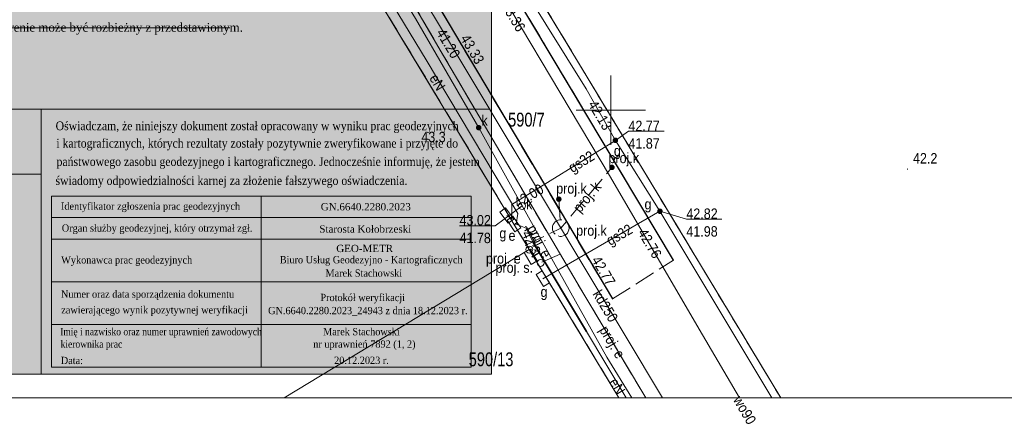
# Model space of a CAD drawing. Header units: metres. Extents: x 5542169 to 5542475, y 5991277 to 5991454.
# Tile 2 of 14: x 5542207 to 5542278, y 5991277 to 5991307. Entities that reach past the tile are written whole.
import ezdxf

# ---------------------------------------------------------------- set-up
doc = ezdxf.new("R2010")
doc.units = ezdxf.units.M
doc.header["$MEASUREMENT"] = 0
doc.linetypes.add('217-500', pattern=[2, -0.5, 1.5])
doc.layers.get('0').update_dxf_attribs({"lineweight": 18})
for name, color, linetype, lineweight in [('!RAMKA', 7, 'Continuous', 25), ('202-punkt graniczny', 7, 'Continuous', 18), ('211-numer działki ewidencyjnej', 7, 'Continuous', 18), ('217-kontur klasyfikacyjny', 3, '217-500', 18), ('218-kontur użytku gruntowego', 3, '217-500', 18), ('219-działka ewidencyjna', 7, 'Continuous', 18), ('arkusz mapy', 7, 'Continuous', 18), ('jezdnia', 7, '217-500', 18), ('kanalizacyjne urządzenie techniczne', 14, 'Continuous', 18), ('kanalizacyjne urządzenie techniczne - ob. projektowany', 14, '217-500', 18), ('kanalizacyjne urządzenie techniczne - ob. projektowany-Atr17', 14, 'Continuous', 18), ('kanalizacyjne urządzenie techniczne-Atr17', 14, 'Continuous', 18), ('krawężnik', 7, 'Continuous', 25), ('metryka', 7, 'Continuous', 18), ('obudowa ochronna przewodu', 7, 'Continuous', 35), ('pikieta naturalna', 7, 'Continuous', 18), ('pikieta naturalna-Atr2', 7, 'Continuous', 18), ('pikieta sztuczna', 7, 'Continuous', 18), ('pikieta sztuczna-Atr2', 7, 'Continuous', 18), ('przewód elektroenergetyczny podziemny', 1, 'Continuous', 18), ('przewód elektroenergetyczny podziemny - ob. projektowany', 1, '217-500', 18), ('przewód elektroenergetyczny podziemny - ob. projektowany-Atr1', 1, 'Continuous', 18), ('przewód elektroenergetyczny podziemny-Atr1', 1, 'Continuous', 18), ('przewód gazowy', 2, 'Continuous', 18), ('przewód gazowy-Atr1', 2, 'Continuous', 18), ('przewód kanalizacyjny', 14, 'Continuous', 18), ('przewód kanalizacyjny - ob. projektowany', 14, '217-500', 18), ('przewód kanalizacyjny - ob. projektowany-Atr1', 14, 'Continuous', 18), ('przewód kanalizacyjny-Atr1', 14, 'Continuous', 18), ('przewód specjalny - ob. projektowany', 7, 'Continuous', 18), ('przewód wodociągowy', 5, 'Continuous', 18), ('przewód wodociągowy-Atr1', 5, 'Continuous', 18), ('Ramka', 7, 'Continuous', 18), ('rzedna', 7, 'Continuous', 18), ('rzedna-Atr2', 7, 'Continuous', 18), ('rzedna-Atr3', 7, 'Continuous', 18), ('studnia kanalizacyjna', 14, 'Continuous', 18), ('studnia kanalizacyjna-Atr17', 14, 'Continuous', 18), ('szafa elektroenergetyczna lub kontener', 1, 'Continuous', 18), ('szafa elektroenergetyczna lub kontener - ob. projektowany', 1, '217-500', 18), ('szafa elektroenergetyczna lub kontener - ob. projektowany-Atr17', 1, 'Continuous', 18), ('szafa elektroenergetyczna lub kontener-Atr17', 1, 'Continuous', 18), ('szafa gazowa lub kontener', 2, 'Continuous', 18), ('szafa gazowa lub kontener-Atr17', 2, 'Continuous', 18), ('słup przewodów napowietrznych - ob. projektowany', 7, 'Continuous', 18), ('słup przewodów napowietrznych - ob. projektowany-Atr17', 7, 'Continuous', 18), ('zasuwa lub zawór', 7, 'Continuous', 18), ('zasuwa lub zawór-Atr17', 7, 'Continuous', 18)]:
    doc.layers.add(name, color=color, linetype=linetype, lineweight=lineweight)
doc.styles.get("Standard").update_dxf_attribs({"font": 'Working1250.shx', "width": 0.75})
doc.styles.add('Style-Times New Roman', font='times.ttf')

# ---------------------------------------------------------------- blocks, each defined once
blk = doc.blocks.new('202')
at = {"color": 0, "linetype": 'ByBlock', "lineweight": -2, "ltscale": 10}
blk.add_circle((0, 0), 2.5, dxfattribs=at)
blk = doc.blocks.new('US20')
at = {"color": 0, "linetype": 'ByBlock', "lineweight": -2, "ltscale": 10}
for p, q in [((-5, -2.5), (-5, 2.5)), ((-5, 2.5), (5, 2.5)), ((5, -2.5), (5, 2.5)), ((-5, -2.5), (5, -2.5))]:
    blk.add_line(p, q, dxfattribs=at)
blk = doc.blocks.new('PW01')
at = {"linetype": 'ByBlock', "lineweight": -2, "ltscale": 10}
h = blk.add_hatch(color=0, dxfattribs=at)
edge = h.paths.add_edge_path()
edge.add_arc((0, 0), 0.45, 0, 360)
blk = doc.blocks.new('US18')
at = {"color": 0, "linetype": 'ByBlock', "lineweight": -2, "ltscale": 10}
for p, q in [((-5, -2.5), (-5, 2.5)), ((-5, 2.5), (5, 2.5)), ((5, -2.5), (5, 2.5)), ((-5, -2.5), (5, -2.5))]:
    blk.add_line(p, q, dxfattribs=at)
blk = doc.blocks.new('US25')
at = {"linetype": 'ByBlock', "lineweight": -2, "ltscale": 10}
h = blk.add_hatch(color=0, dxfattribs=at)
edge = h.paths.add_edge_path()
edge.add_arc((0, 0), 2, 0, 360)
blk = doc.blocks.new('US15')
at = {"color": 0, "linetype": 'ByBlock', "lineweight": -2, "ltscale": 10}
blk.add_circle((0, 0), 2.5, dxfattribs=at)
blk = doc.blocks.new('karta gościno')
at = {"layer": '!RAMKA'}
blk.add_hatch(color=255, dxfattribs=at).paths.add_polyline_path([(11.758, 196.523), (-51, 196.523), (-51, 107), (11.758, 107)])
at = {"layer": 'metryka', "color": 251, "linetype": 'Continuous', "lineweight": 18}
blk.add_line((-49.962, 131.936), (-7.121, 131.936), dxfattribs=at)
at = {"layer": 'metryka', "color": 251, "linetype": 'Continuous'}
for p, q in [((-51, 121.4), (-20.731, 121.4)), ((-4.846, 119.809), (-4.846, 107.489)), ((10.288, 118.269), (-19.981, 118.269)), ((-19.981, 116.729), (10.288, 116.729)), ((10.288, 113.649), (-19.981, 113.649)), ((10.288, 110.569), (-19.981, 110.569))]:
    blk.add_line(p, q, dxfattribs=at)
at = {"layer": 'metryka', "color": 251, "linetype": 'Continuous', "flags": 128}
for points in [[(-51, 196.523), (11.758, 196.523), (11.758, 107), (-51, 107), (-51, 196.523)], [(-19.981, 119.809), (10.288, 119.809), (10.288, 107.489), (-19.981, 107.489), (-19.981, 119.809)]]:
    blk.add_lwpolyline(points, close=True, dxfattribs=at)
for points in [[(11.673, 126.091), (-20.731, 126.091), (-51, 126.091)], [(-20.731, 126.091), (-20.731, 121.4), (-20.731, 107.005)]]:
    blk.add_lwpolyline(points, dxfattribs=at)
at = {"layer": 'metryka', "color": 251, "linetype": 'Continuous', "lineweight": 13, "style": 'Style-Times New Roman'}
for s, height, width, p in [('Stan prawny przebiegu granic do czasu ich geodezyjnego ustalenia w terenie może być rozbieżny z przedstawionym.', 0.63, 0.977778, (-49.729, 131.667)), ('Dane dotyczące granic spełniają obowiązujące standardy techniczne.', 0.63, 0.977778, (-48.656, 128.097)), ('Oświadczam, że niniejszy dokument został opracowany w wyniku prac geodezyjnych', 0.63, 0.888889, (-19.68, 124.573)), ('i kartograficznych, których rezultaty zostały pozytywnie zweryfikowane i przyjęte do', 0.63, 0.888889, (-19.628, 123.319)), ('państwowego zasobu geodezyjnego i kartograficznego. Jednocześnie informuję, że jestem', 0.63, 0.888889, (-19.612, 121.997)), ('świadomy odpowiedzialności karnej za złożenie fałszywego oświadczenia.', 0.63, 0.888889, (-19.688, 120.627)), ('Identyfikator zgłoszenia prac geodezyjnych', 0.525, 0.933333, (-19.295, 118.836)), ('Organ służby geodezyjnej, który otrzymał zgł.', 0.525, 0.933333, (-19.235, 117.257)), ('Wykonawca prac geodezyjnych', 0.525, 0.933333, (-19.279, 114.962)), ('Biuro Usług Geodezyjno - Kartograficznych', 0.525, 0.933333, (-3.512, 114.978)), ('Marek Stachowski', 0.525, 0.933333, (-0.21, 114.012)), ('Numer oraz data sporządzenia dokumentu', 0.525, 0.933333, (-19.295, 112.498)), ('Protokół weryfikacji', 0.525, 0.933333, (-0.58, 112.254)), ('zawierającego wynik pozytywnej weryfikacji', 0.525, 0.933333, (-19.271, 111.362)), ('GN.6640.2280.2023_24943 z dnia 18.12.2023 r.', 0.525, 0.933333, (-4.353, 111.312)), ('Imię i nazwisko oraz numer uprawnień zawodowych', 0.525, 0.866667, (-19.351, 109.794)), ('Marek Stachowski', 0.525, 0.933333, (-0.383, 109.794)), ('kierownika prac', 0.525, 0.866667, (-19.319, 108.899)), ('nr uprawnień 7892 (1, 2)', 0.525, 0.933333, (-1.094, 108.897)), ('Data:', 0.525, 0.933333, (-19.307, 107.717)), ('20.12.2023 r.', 0.525, 0.933333, (0.412, 107.725))]:
    blk.add_text(s, height=height, dxfattribs=dict(at, width=width)).set_placement(p)
for s, p in [('GN.6640.2280.2023', (-0.551, 118.792)), ('Starosta Kołobrzeski', (-0.655, 117.189)), ('GEO-METR', (0.567, 115.787))]:
    blk.add_text(s, height=0.525, dxfattribs=at).set_placement(p)

msp = doc.modelspace()

# ---------------------------------------------------------------- linework, layer by layer
at = {"color": 251}
for p, q in [((5542250, 5991297.5), (5542250, 5991302.5)), ((5542250, 5991297.5), (5542250, 5991302.5)), ((5542247.5, 5991300), (5542252.5, 5991300)), ((5542247.5, 5991300), (5542252.5, 5991300))]:
    msp.add_line(p, q, dxfattribs=at)
at = {"layer": '217-kontur klasyfikacyjny', "color": 251, "flags": 128}
for points in [[(5542221.54, 5991346.64), (5542262.252, 5991279.267)], [(5542244.11, 5991289.96), (5542232.73, 5991308.79)], [(5542250.572, 5991279.267), (5542244.11, 5991289.96)]]:
    msp.add_lwpolyline(points, dxfattribs=at)
at = {"layer": '218-kontur użytku gruntowego', "color": 251, "flags": 128}
for points in [[(5542262.252, 5991279.267), (5542221.54, 5991346.64)], [(5542221.54, 5991346.64), (5542262.252, 5991279.267)], [(5542232.73, 5991308.79), (5542244.11, 5991289.96)], [(5542244.11, 5991289.96), (5542232.73, 5991308.79)], [(5542244.11, 5991289.96), (5542250.572, 5991279.267)], [(5542250.572, 5991279.267), (5542244.11, 5991289.96)]]:
    msp.add_lwpolyline(points, dxfattribs=at)
at = {"layer": '219-działka ewidencyjna', "color": 251, "flags": 128}
for points in [[(5542262.252, 5991279.267), (5542221.54, 5991346.64)], [(5542232.73, 5991308.79), (5542244.11, 5991289.96)], [(5542226.416, 5991279.267), (5542244.11, 5991289.96)], [(5542244.11, 5991289.96), (5542250.572, 5991279.267)]]:
    msp.add_lwpolyline(points, dxfattribs=at)
at = {"layer": 'arkusz mapy', "color": 251}
for p, q in [((5542250, 5991302.5), (5542250, 5991297.5)), ((5542247.5, 5991300), (5542252.5, 5991300))]:
    msp.add_line(p, q, dxfattribs=at)
at = {"layer": 'jezdnia', "color": 251, "flags": 128}
msp.add_lwpolyline([(5542250.11, 5991286.4), (5542254.5, 5991289.19), (5542243.11, 5991308.27), (5542231.79, 5991327.36), (5542224.28, 5991340.07), (5542217, 5991354.15), (5542211.11, 5991366.14), (5542209.92, 5991368.25), (5542208.36, 5991370.3), (5542206.55, 5991372.19), (5542204.54, 5991373.78), (5542202.31, 5991375.13), (5542199.51, 5991376.37), (5542197.63, 5991376.94), (5542195.67, 5991377.27), (5542193.6, 5991377.39), (5542191.14, 5991377.31), (5542189.15, 5991377.02), (5542186.8, 5991376.42), (5542184.72, 5991375.6), (5542182.61, 5991374.56), (5542174.67, 5991370.15), (5542177.31, 5991364.39), (5542187.33, 5991368.93), (5542189.92, 5991369.9), (5542192.1, 5991370.24), (5542193.6, 5991370.24), (5542195.17, 5991370.09), (5542196.62, 5991369.78), (5542198.06, 5991369.3), (5542199.35, 5991368.65), (5542200.62, 5991367.85), (5542201.71, 5991366.99), (5542202.55, 5991366.18), (5542203.66, 5991364.81), (5542204.76, 5991363.08), (5542211.8, 5991351.1), (5542220.01, 5991337.14), (5542228.13, 5991323.4), (5542238.7, 5991305.56), (5542250.11, 5991286.4)], close=True, dxfattribs=at)
at = {"layer": 'kanalizacyjne urządzenie techniczne - ob. projektowany', "color": 251, "flags": 128}
msp.add_lwpolyline([(5542245.97, 5991291.07), (5542245.89, 5991291.16), (5542245.83, 5991291.27), (5542245.79, 5991291.39), (5542245.78, 5991291.52), (5542245.79, 5991291.64), (5542245.84, 5991291.76), (5542245.9, 5991291.87), (5542245.98, 5991291.96), (5542246.09, 5991292.03), (5542246.2, 5991292.08), (5542246.33, 5991292.11), (5542246.45, 5991292.11), (5542246.57, 5991292.08), (5542246.69, 5991292.03), (5542246.79, 5991291.95), (5542246.87, 5991291.86), (5542246.93, 5991291.75), (5542246.97, 5991291.63), (5542246.98, 5991291.5), (5542246.97, 5991291.38), (5542246.92, 5991291.26), (5542246.86, 5991291.15), (5542246.78, 5991291.06), (5542246.67, 5991290.99), (5542246.56, 5991290.94), (5542246.43, 5991290.91), (5542246.31, 5991290.91), (5542246.19, 5991290.94), (5542246.07, 5991290.99), (5542245.97, 5991291.07)], close=True, dxfattribs=at)
at = {"layer": 'krawężnik', "color": 251, "flags": 128}
for points in [[(5542254.5, 5991289.19), (5542243.11, 5991308.27), (5542231.79, 5991327.36), (5542224.28, 5991340.07), (5542217, 5991354.15), (5542211.11, 5991366.14), (5542209.92, 5991368.25), (5542208.36, 5991370.3), (5542206.55, 5991372.19), (5542204.54, 5991373.78), (5542202.31, 5991375.13), (5542199.51, 5991376.37), (5542197.63, 5991376.94), (5542195.67, 5991377.27), (5542193.6, 5991377.39), (5542191.14, 5991377.31), (5542189.15, 5991377.02), (5542186.8, 5991376.42), (5542184.72, 5991375.6), (5542182.61, 5991374.56), (5542174.67, 5991370.15)], [(5542177.31, 5991364.39), (5542187.33, 5991368.93), (5542189.92, 5991369.9), (5542192.1, 5991370.24), (5542193.6, 5991370.24), (5542195.17, 5991370.09), (5542196.62, 5991369.78), (5542198.06, 5991369.3), (5542199.35, 5991368.65), (5542200.62, 5991367.85), (5542201.71, 5991366.99), (5542202.55, 5991366.18), (5542203.66, 5991364.81), (5542204.76, 5991363.08), (5542211.8, 5991351.1), (5542220.01, 5991337.14), (5542228.13, 5991323.4), (5542238.7, 5991305.56), (5542250.11, 5991286.4)]]:
    msp.add_lwpolyline(points, dxfattribs=at)
at = {"layer": 'obudowa ochronna przewodu', "color": 251, "flags": 128}
msp.add_lwpolyline([(5542244.39, 5991290.46), (5542248.24, 5991284.06)], dxfattribs=at)
at = {"layer": 'przewód elektroenergetyczny podziemny', "color": 251, "flags": 128}
for points in [[(5542229.45, 5991315.53), (5542236.66, 5991303.62), (5542243.28, 5991292.56)], [(5542243, 5991291.8), (5542243.17, 5991291.79), (5542243.28, 5991292.56)], [(5542243, 5991291.8), (5542243.17, 5991291.79), (5542243.89, 5991291.5)], [(5542251.093, 5991279.267), (5542248.24, 5991284.06), (5542244.39, 5991290.46), (5542243.89, 5991291.5)]]:
    msp.add_lwpolyline(points, dxfattribs=at)
at = {"layer": 'przewód elektroenergetyczny podziemny - ob. projektowany', "color": 251, "flags": 128}
for points in [[(5542246.34, 5991289.62), (5542237.68, 5991304.33), (5542233.69, 5991311.19), (5542231.86, 5991314.33), (5542231.06, 5991315.7), (5542229.32, 5991314.67)], [(5542244.88, 5991289.74), (5542244.31, 5991289.41), (5542244.3, 5991289.46), (5542244.86, 5991289.77), (5542243.9, 5991291.59), (5542243.09, 5991291.85)], [(5542252.513, 5991279.267), (5542248.04, 5991286.75), (5542246.34, 5991289.62), (5542244.92, 5991289)]]:
    msp.add_lwpolyline(points, dxfattribs=at)
at = {"layer": 'przewód gazowy', "color": 251, "flags": 128}
for points in [[(5542261.614, 5991279.267), (5542253.53, 5991292.72), (5542250.32, 5991297.83), (5542248.22, 5991301.53), (5542238.21, 5991317.58), (5542234.95, 5991323.54), (5542226.98, 5991336.85), (5542222.71, 5991343.63), (5542222.35, 5991344.33), (5542220.21, 5991348), (5542219.77, 5991347.76), (5542215.13, 5991345.23), (5542214.69, 5991344.99), (5542214.46, 5991345.65), (5542200.94, 5991368.33), (5542197.14, 5991368.77), (5542192.8, 5991368.69), (5542190, 5991369.28), (5542169.66, 5991360.63), (5542169.46, 5991361.09), (5542169.337, 5991361.379)], [(5542250.32, 5991297.83), (5542242.84, 5991293.21), (5542242.84, 5991292.17), (5542242.49, 5991292.41)], [(5542253.53, 5991292.72), (5542245.08, 5991287.86)]]:
    msp.add_lwpolyline(points, dxfattribs=at)
at = {"layer": 'przewód kanalizacyjny', "color": 251, "flags": 128}
for points in [[(5542253.707, 5991279.267), (5542237.27, 5991306.71), (5542237.01, 5991307.14), (5542236.75, 5991307.57), (5542200.56, 5991366.83), (5542200.3, 5991367.25), (5542199.82, 5991367.39), (5542192.71, 5991369.45), (5542192.23, 5991369.59), (5542191.77, 5991369.39), (5542169.337, 5991359.715)], [(5542251.498, 5991279.267), (5542249.7, 5991282.2), (5542243.59, 5991293.1), (5542240.46, 5991298.74), (5542235.89, 5991306.62), (5542224.57, 5991325.02), (5542220.29, 5991332.03), (5542208.41, 5991350.24), (5542203.64, 5991358.24), (5542198.31, 5991366.59), (5542192.65, 5991367.64), (5542169.337, 5991357.938)]]:
    msp.add_lwpolyline(points, dxfattribs=at)
at = {"layer": 'przewód kanalizacyjny - ob. projektowany', "color": 251, "flags": 128}
for points in [[(5542243.8, 5991290.24), (5542246.38, 5991291.51), (5542250.07, 5991295.88)], [(5542246.24, 5991293.59), (5542246.38, 5991291.51)]]:
    msp.add_lwpolyline(points, dxfattribs=at)
at = {"layer": 'przewód specjalny - ob. projektowany', "color": 251, "flags": 128}
msp.add_lwpolyline([(5542252.513, 5991279.267), (5542248.04, 5991286.75), (5542237.68, 5991304.33), (5542231.86, 5991314.33), (5542231.17, 5991315.52), (5542221.05, 5991332.2), (5542215.65, 5991340.91), (5542214.93, 5991342.06), (5542206.83, 5991354.7), (5542201.36, 5991364.81), (5542199.35, 5991367.56), (5542197.99, 5991367.72), (5542192.79, 5991368.23), (5542191.33, 5991368.16), (5542189.98, 5991367.91), (5542169.337, 5991358.909)], dxfattribs=at)
at = {"layer": 'przewód wodociągowy', "color": 251, "flags": 128}
msp.add_lwpolyline([(5542217.34, 5991350.55), (5542217.5, 5991350.27), (5542225.46, 5991336.55), (5542230.49, 5991327.77), (5542234.92, 5991320.19), (5542239.29, 5991313.1), (5542249.9, 5991295.3), (5542256.61, 5991283.82), (5542259.275, 5991279.267)], dxfattribs=at)
at = {"layer": 'Ramka', "color": 251, "flags": 128}
msp.add_lwpolyline([(5542169.337, 5991438.054), (5542379.142, 5991438.054), (5542379.142, 5991279.267), (5542169.337, 5991279.267), (5542169.337, 5991438.054)], close=True, dxfattribs=at)
at = {"layer": 'rzedna-Atr2', "color": 251, "flags": 128}
for points in [[(5542250.32, 5991297.83), (5542251.26, 5991298.49), (5542253.834, 5991298.49)], [(5542243.59, 5991293.1), (5542241.64, 5991291.68), (5542239.076, 5991291.68)], [(5542253.53, 5991292.72), (5542255.44, 5991292.15), (5542258.009, 5991292.15)]]:
    msp.add_lwpolyline(points, dxfattribs=at)

# ---------------------------------------------------------------- block references
at = {"layer": '!RAMKA'}
msp.add_blockref('karta gościno', (5542229.616, 5991173.99), dxfattribs=at)
at = {"layer": '202-punkt graniczny', "color": 251, "xscale": 0.1, "yscale": 0.1, "zscale": 0.1}
msp.add_blockref('202', (5542244.11, 5991289.96), dxfattribs=at)
at = {"layer": 'kanalizacyjne urządzenie techniczne', "color": 251, "xscale": 0.09999999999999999, "yscale": 0.09999999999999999, "zscale": 0.09999999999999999, "rotation": 300.2559999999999}
msp.add_blockref('US25', (5542240.46, 5991298.74), dxfattribs=at)
at = {"layer": 'kanalizacyjne urządzenie techniczne - ob. projektowany', "color": 251, "xscale": 0.1, "yscale": 0.1, "zscale": 0.1}
for p in [(5542250.07, 5991295.88), (5542246.24, 5991293.59)]:
    msp.add_blockref('US25', p, dxfattribs=at)
at = {"layer": 'pikieta naturalna', "color": 251, "xscale": 0.1, "yscale": 0.1, "zscale": 0.1}
for p in [(5542238.63, 5991298.81), (5542271.39, 5991295.76)]:
    msp.add_blockref('PW01', p, dxfattribs=at)
at = {"layer": 'pikieta sztuczna', "color": 251, "xscale": 0.1, "yscale": 0.1, "zscale": 0.1}
for p in [(5542238.7, 5991305.56), (5542254.5, 5991289.19), (5542250.11, 5991286.4)]:
    msp.add_blockref('PW01', p, dxfattribs=at)
at = {"layer": 'rzedna', "color": 251, "xscale": 0.1, "yscale": 0.1, "zscale": 0.1}
for p in [(5542248.22, 5991301.53), (5542250.32, 5991297.83), (5542242.84, 5991293.21), (5542243.59, 5991293.1), (5542253.53, 5991292.72), (5542243.89, 5991291.5), (5542244.39, 5991290.46)]:
    msp.add_blockref('PW01', p, dxfattribs=at)
at = {"layer": 'studnia kanalizacyjna', "color": 251, "xscale": 0.1, "yscale": 0.1, "zscale": 0.1}
msp.add_blockref('US15', (5542243.59, 5991293.1), dxfattribs=at)
at = {"layer": 'szafa elektroenergetyczna lub kontener', "color": 251, "xscale": 0.1, "yscale": 0.1, "zscale": 0.1, "rotation": 303.811}
msp.add_blockref('US18', (5542243, 5991291.8), dxfattribs=at)
at = {"layer": 'szafa elektroenergetyczna lub kontener - ob. projektowany', "color": 251, "xscale": 0.1, "yscale": 0.1, "zscale": 0.1, "rotation": 300.963}
msp.add_blockref('US18', (5542244.21, 5991289.44), dxfattribs=at)
at = {"layer": 'szafa gazowa lub kontener', "color": 251, "xscale": 0.1, "yscale": 0.1, "zscale": 0.1}
for p, rotation in [((5542242.49, 5991292.41), 306.689), ((5542245.08, 5991287.86), 301.607)]:
    msp.add_blockref('US20', p, dxfattribs=dict(at, rotation=rotation))
at = {"layer": 'słup przewodów napowietrznych - ob. projektowany', "color": 251, "xscale": 0.1, "yscale": 0.1, "zscale": 0.1}
msp.add_blockref('US15', (5542244.92, 5991289), dxfattribs=at)
at = {"layer": 'zasuwa lub zawór', "color": 251, "xscale": 0.1, "yscale": 0.1, "zscale": 0.1}
for p in [(5542250.32, 5991297.83), (5542253.53, 5991292.72)]:
    msp.add_blockref('US25', p, dxfattribs=at)

# ---------------------------------------------------------------- texts
at = {"layer": '211-numer działki ewidencyjnej', "color": 251, "char_height": 1, "attachment_point": 1, "line_spacing_factor": 0.6}
for s, insert in [('\\H1x;\\W0.79;590/7', (5542242.578, 5991299.822)), ('\\H1x;\\W0.79;590/13', (5542239.734, 5991282.552))]:
    msp.add_mtext(s, dxfattribs=dict(at, insert=insert))
at = {"layer": 'kanalizacyjne urządzenie techniczne - ob. projektowany-Atr17', "color": 251, "char_height": 0.75, "attachment_point": 7, "line_spacing_factor": 0.6}
for insert in [(5542249.82, 5991295.96), (5542246.05, 5991293.76), (5542247.49, 5991290.73)]:
    msp.add_mtext('\\H1x;\\W0.9;proj.k', dxfattribs=dict(at, insert=insert))
at = {"layer": 'kanalizacyjne urządzenie techniczne-Atr17', "color": 251, "insert": (5542240.66, 5991298.89), "char_height": 0.75, "attachment_point": 7, "line_spacing_factor": 0.6}
msp.add_mtext('\\H1x;\\W0.9;k', dxfattribs=at)
at = {"layer": 'pikieta naturalna-Atr2', "color": 251, "char_height": 0.75, "attachment_point": 7, "line_spacing_factor": 0.6}
for s, insert in [('\\H1x;\\W0.9;43.3', (5542236.321, 5991297.687)), ('\\H1x;\\W0.9;42.2', (5542271.79, 5991296.16))]:
    msp.add_mtext(s, dxfattribs=dict(at, insert=insert))
at = {"layer": 'pikieta sztuczna-Atr2', "color": 251, "char_height": 0.75, "attachment_point": 7, "line_spacing_factor": 0.6}
for s, insert, rotation in [('\\H1x;\\W0.9;43.36', (5542242.065, 5991307.512), 300.836), ('\\H1x;\\W0.9;43.33', (5542239.095, 5991305.172), 300.774), ('\\H1x;\\W0.9;42.76', (5542251.895, 5991291.172), 300.836), ('\\H1x;\\W0.9;42.77', (5542248.565, 5991289.202), 300.774)]:
    msp.add_mtext(s, dxfattribs=dict(at, insert=insert, rotation=rotation))
at = {"layer": 'przewód elektroenergetyczny podziemny - ob. projektowany-Atr1', "color": 251, "char_height": 0.75, "line_spacing_factor": 0.6}
for insert, attachment_point, rotation in [((5542243.719, 5991291.393), 7, 297.81), ((5542249.353, 5991284.306), 4, 300.868)]:
    msp.add_mtext('\\H1x;\\W0.9;proj. e', dxfattribs=dict(at, insert=insert, attachment_point=attachment_point, rotation=rotation))
at = {"layer": 'przewód elektroenergetyczny podziemny-Atr1', "color": 251, "char_height": 0.75, "attachment_point": 4, "line_spacing_factor": 0.6}
for insert, rotation in [((5542237.183, 5991302.506), 300.903), ((5542250.153, 5991280.596), 300.762)]:
    msp.add_mtext('\\H1x;\\W0.9;eN', dxfattribs=dict(at, insert=insert, rotation=rotation))
at = {"layer": 'przewód gazowy-Atr1', "color": 251, "char_height": 0.75, "attachment_point": 4, "line_spacing_factor": 0.6}
for insert, rotation in [((5542247.086, 5991295.684), 31.701), ((5542249.812, 5991290.442), 29.905)]:
    msp.add_mtext('\\H1x;\\W0.9;gs32', dxfattribs=dict(at, insert=insert, rotation=rotation))
at = {"layer": 'przewód kanalizacyjny - ob. projektowany-Atr1', "color": 251, "insert": (5542247.566, 5991292.729), "char_height": 0.75, "attachment_point": 4, "rotation": 49.823, "line_spacing_factor": 0.6}
msp.add_mtext('\\H1x;\\W0.9;proj. k', dxfattribs=at)
at = {"layer": 'przewód kanalizacyjny-Atr1', "color": 251, "insert": (5542248.963, 5991286.946), "char_height": 0.75, "attachment_point": 4, "rotation": 300.92, "line_spacing_factor": 0.6}
msp.add_mtext('\\H1x;\\W0.9;kd250', dxfattribs=at)
at = {"layer": 'przewód wodociągowy-Atr1', "color": 251, "insert": (5542259.102, 5991279.317), "char_height": 0.75, "attachment_point": 4, "rotation": 300.347, "line_spacing_factor": 0.6}
msp.add_mtext('\\H1x;\\W0.9;wo90', dxfattribs=at)
at = {"layer": 'rzedna-Atr2', "color": 251, "char_height": 0.75, "attachment_point": 4, "line_spacing_factor": 0.6}
for s, insert, rotation in [('\\H1x;\\W0.9;42.13', (5542248.633, 5991300.606), 301.032), ('\\H1x;\\W0.9;42.00', (5542243.116, 5991293.234), 31.701), ('\\H1x;\\W0.9;42.3', (5542243.867, 5991291.266), 295.677)]:
    msp.add_mtext(s, dxfattribs=dict(at, insert=insert, rotation=rotation))
at = {"layer": 'rzedna-Atr2', "color": 251, "char_height": 0.75, "attachment_point": 7, "line_spacing_factor": 0.6}
for s, insert in [('\\H1x;\\W0.9;42.77', (5542251.26, 5991298.498)), ('\\H1x;\\W0.9;42.82', (5542255.44, 5991292.158)), ('\\H1x;\\W0.9;43.02', (5542239.076, 5991291.688))]:
    msp.add_mtext(s, dxfattribs=dict(at, insert=insert))
at = {"layer": 'rzedna-Atr3', "color": 251, "insert": (5542237.683, 5991305.776), "char_height": 0.75, "attachment_point": 4, "rotation": 300.923, "line_spacing_factor": 0.6}
msp.add_mtext('\\H1x;\\W0.9;41.20', dxfattribs=at)
at = {"layer": 'rzedna-Atr3', "color": 251, "char_height": 0.75, "attachment_point": 7, "line_spacing_factor": 0.6}
for s, insert in [('\\H1x;\\W0.9;41.87', (5542251.26, 5991297.223)), ('\\H1x;\\W0.9;41.78', (5542239.076, 5991290.412)), ('\\H1x;\\W0.9;41.98', (5542255.44, 5991290.883))]:
    msp.add_mtext(s, dxfattribs=dict(at, insert=insert))
at = {"layer": 'studnia kanalizacyjna-Atr17', "color": 251, "insert": (5542243.88, 5991292.85), "char_height": 0.75, "attachment_point": 7, "line_spacing_factor": 0.6}
msp.add_mtext('\\H1x;\\W0.9;k', dxfattribs=at)
at = {"layer": 'szafa elektroenergetyczna lub kontener - ob. projektowany-Atr17', "color": 251, "insert": (5542240.98, 5991288.72), "char_height": 0.75, "attachment_point": 7, "line_spacing_factor": 0.6}
msp.add_mtext('\\H1x;\\W0.9;proj. e', dxfattribs=at)
at = {"layer": 'szafa elektroenergetyczna lub kontener-Atr17', "color": 251, "insert": (5542242.61, 5991290.58), "char_height": 0.75, "attachment_point": 7, "line_spacing_factor": 0.6}
msp.add_mtext('\\H1x;\\W0.9;e', dxfattribs=at)
at = {"layer": 'szafa gazowa lub kontener-Atr17', "color": 251, "char_height": 0.75, "line_spacing_factor": 0.6}
for insert, attachment_point in [((5542241.95, 5991291.025), 4), ((5542244.92, 5991286.32), 7)]:
    msp.add_mtext('\\H1x;\\W0.9;g', dxfattribs=dict(at, insert=insert, attachment_point=attachment_point))
at = {"layer": 'słup przewodów napowietrznych - ob. projektowany-Atr17', "color": 251, "insert": (5542241.67, 5991288.06), "char_height": 0.75, "attachment_point": 7, "line_spacing_factor": 0.6}
msp.add_mtext('\\H1x;\\W0.9;proj. s.', dxfattribs=at)
at = {"layer": 'zasuwa lub zawór-Atr17', "color": 251, "char_height": 0.75, "line_spacing_factor": 0.6}
for insert, attachment_point in [((5542250.21, 5991296.965), 4), ((5542252.42, 5991292.63), 7)]:
    msp.add_mtext('\\H1x;\\W0.9;g', dxfattribs=dict(at, insert=insert, attachment_point=attachment_point))

doc.saveas('drawing.dxf')
